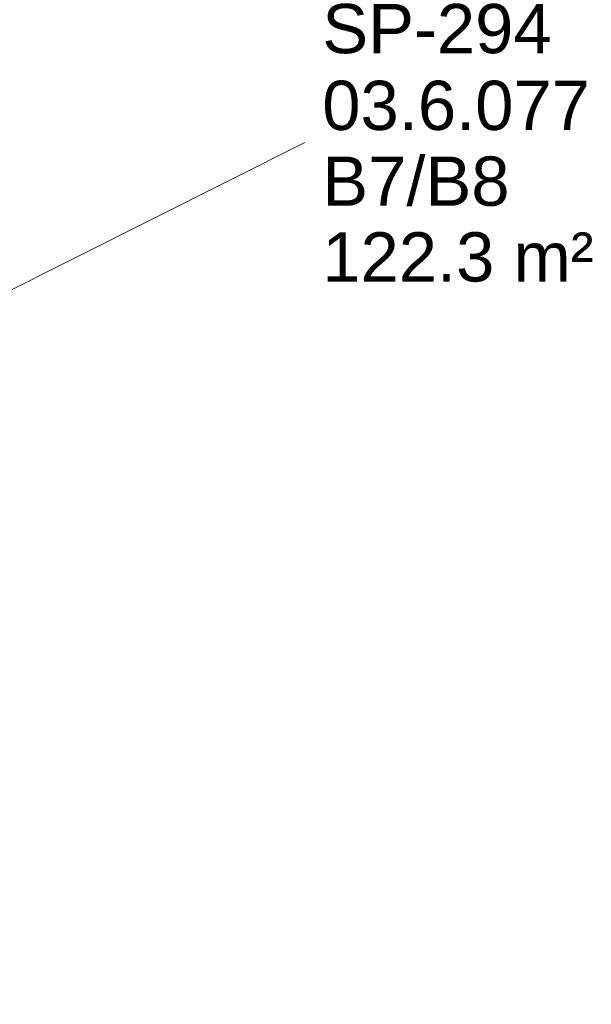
# Model space of a CAD drawing. Header units: millimetres. Extents: x -281 to 121694, y -16481 to 65128.
# Tile 37 of 256: x 21744 to 23254, y 13076 to 15675. Entities that reach past the tile are written whole.
import ezdxf

# ---------------------------------------------------------------- set-up
doc = ezdxf.new("R2010")
doc.units = ezdxf.units.MM
doc.layers.add('A--TR9__AlgVoorz', color=1, linetype='Continuous', lineweight=5)
doc.styles.add('Arial_1', font='arial.ttf', dxfattribs={"height": 130})

msp = doc.modelspace()

# ---------------------------------------------------------------- linework, layer by layer
at = {"layer": 'A--TR9__AlgVoorz'}
msp.add_line((17966, 13075.7), (22497.1, 15351), dxfattribs=at)

# ---------------------------------------------------------------- texts
at = {"layer": 'A--TR9__AlgVoorz', "char_height": 130, "attachment_point": 1, "style": 'Arial_1'}
for s, insert, width in [('SP-294', (22543.1, 15716.4), 713.502), ('03.6.077', (22543.1, 15513.7), 849.789), ('B7/B8', (22543.1, 15313.7), 593.249), ('122.3 m²', (22543.1, 15113.7), 857.806)]:
    msp.add_mtext(s, dxfattribs=dict(at, insert=insert, width=width))

doc.saveas('drawing.dxf')
